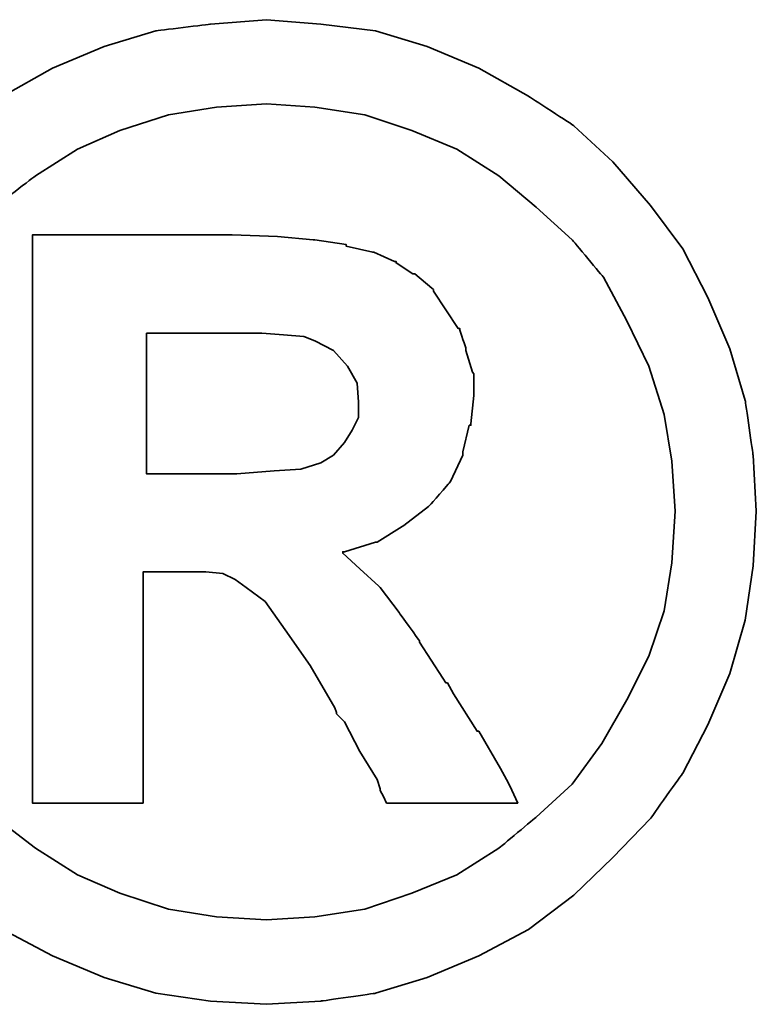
# Model space of a CAD drawing. Header units: millimetres. Extents: x 458 to 842, y 132 to 270.
# Tile 14 of 46: x 724.04 to 725.27, y 182.99 to 184.63. Entities that reach past the tile are written whole.
import ezdxf

# ---------------------------------------------------------------- set-up
doc = ezdxf.new("R2010")
doc.units = ezdxf.units.MM
doc.layers.add('DIM', color=4, linetype='CONTINUOUS')
doc.layers.add('layer 1', color=7, linetype='CONTINUOUS')

# ---------------------------------------------------------------- blocks, each defined once
blk = doc.blocks.new('TBI MOTION logo(完整正式版)')
at = {"layer": 'layer 1', "color": 22, "lineweight": 35}
for points, knots in [([(-91.89366, 20.43624), (-91.89366, 20.43624), (-91.91351, 20.77862), (-91.91351, 20.77862), (-91.91351, 20.77862), (-91.91351, 20.77862), (-91.96114, 21.11206), (-91.96114, 21.11206), (-91.96114, 21.11206), (-91.96114, 21.11206), (-92.05641, 21.42764), (-92.05641, 21.42764), (-92.05641, 21.42764), (-92.05641, 21.42764), (-92.18939, 21.74124), (-92.18939, 21.74124), (-92.18939, 21.74124), (-92.18939, 21.74124), (-92.34222, 22.03697), (-92.34222, 22.03697), (-92.34222, 22.03697), (-92.34222, 22.03697), (-92.5407, 22.30294), (-92.5407, 22.30294), (-92.5407, 22.30294), (-92.5407, 22.30294), (-92.76895, 22.5689), (-92.76895, 22.5689), (-92.76895, 22.5689), (-92.76895, 22.5689), (-93.00713, 22.78921), (-93.00713, 22.78921), (-93.00713, 22.78921), (-93.00713, 22.78921), (-93.285, 22.96982), (-93.285, 22.96982), (-93.285, 22.96982), (-93.285, 22.96982), (-93.58867, 23.14051), (-93.58867, 23.14051), (-93.58867, 23.14051), (-93.58867, 23.14051), (-93.90227, 23.2735), (-93.90227, 23.2735), (-93.90227, 23.2735), (-93.90227, 23.2735), (-94.21785, 23.36877), (-94.21785, 23.36877), (-94.21785, 23.36877), (-94.21785, 23.36877), (-94.55129, 23.40846), (-94.55129, 23.40846), (-94.55129, 23.40846), (-94.55129, 23.40846), (-94.88474, 23.43625), (-94.88474, 23.43625), (-94.88474, 23.43625), (-94.88474, 23.43625), (-95.22612, 23.40846), (-95.22612, 23.40846), (-95.22612, 23.40846), (-95.22612, 23.40846), (-95.55956, 23.36877), (-95.55956, 23.36877), (-95.55956, 23.36877), (-95.55956, 23.36877), (-95.87515, 23.2735), (-95.87515, 23.2735), (-95.87515, 23.2735), (-95.87515, 23.2735), (-96.18973, 23.14051), (-96.18973, 23.14051), (-96.18973, 23.14051), (-96.18973, 23.14051), (-96.4944, 22.96982), (-96.4944, 22.96982), (-96.4944, 22.96982), (-96.4944, 22.96982), (-96.77028, 22.78921), (-96.77028, 22.78921), (-96.77028, 22.78921), (-96.77028, 22.78921), (-97.00846, 22.5689), (-97.00846, 22.5689), (-97.00846, 22.5689), (-97.00846, 22.5689), (-97.23671, 22.30294), (-97.23671, 22.30294), (-97.23671, 22.30294), (-97.23671, 22.30294), (-97.43618, 22.03697), (-97.43618, 22.03697), (-97.43618, 22.03697), (-97.43618, 22.03697), (-97.58901, 21.74124), (-97.58901, 21.74124), (-97.58901, 21.74124), (-97.58901, 21.74124), (-97.72298, 21.42764), (-97.72298, 21.42764), (-97.72298, 21.42764), (-97.72298, 21.42764), (-97.81825, 21.11206), (-97.81825, 21.11206), (-97.81825, 21.11206), (-97.81825, 21.11206), (-97.86589, 20.77862), (-97.86589, 20.77862), (-97.86589, 20.77862), (-97.86589, 20.77862), (-97.88375, 20.43624), (-97.88375, 20.43624), (-97.88375, 20.43624), (-97.88375, 20.43624), (-97.86589, 20.1028), (-97.86589, 20.1028), (-97.86589, 20.1028), (-97.86589, 20.1028), (-97.81825, 19.77035), (-97.81825, 19.77035), (-97.81825, 19.77035), (-97.81825, 19.77035), (-97.72298, 19.44583), (-97.72298, 19.44583), (-97.72298, 19.44583), (-97.72298, 19.44583), (-97.58901, 19.13224), (-97.58901, 19.13224), (-97.58901, 19.13224), (-97.58901, 19.13224), (-97.43618, 18.83749), (-97.43618, 18.83749), (-97.43618, 18.83749), (-97.43618, 18.83749), (-97.23671, 18.55963), (-97.23671, 18.55963), (-97.23671, 18.55963), (-97.23671, 18.55963), (-97.00846, 18.32145), (-97.00846, 18.32145), (-97.00846, 18.32145), (-97.00846, 18.32145), (-96.77028, 18.0932), (-96.77028, 18.0932), (-96.77028, 18.0932), (-96.77028, 18.0932), (-96.4944, 17.88381), (-96.4944, 17.88381), (-96.4944, 17.88381), (-96.4944, 17.88381), (-96.18973, 17.72205), (-96.18973, 17.72205), (-96.18973, 17.72205), (-96.18973, 17.72205), (-95.87515, 17.58906), (-95.87515, 17.58906), (-95.87515, 17.58906), (-95.87515, 17.58906), (-95.55956, 17.4938), (-95.55956, 17.4938), (-95.55956, 17.4938), (-95.55956, 17.4938), (-95.22612, 17.44616), (-95.22612, 17.44616), (-95.22612, 17.44616), (-95.22612, 17.44616), (-94.88474, 17.42631), (-94.88474, 17.42631), (-94.88474, 17.42631), (-94.88474, 17.42631), (-94.55129, 17.44616), (-94.55129, 17.44616), (-94.55129, 17.44616), (-94.55129, 17.44616), (-94.21785, 17.4938), (-94.21785, 17.4938), (-94.21785, 17.4938), (-94.21785, 17.4938), (-93.90227, 17.58906), (-93.90227, 17.58906), (-93.90227, 17.58906), (-93.90227, 17.58906), (-93.58867, 17.72205), (-93.58867, 17.72205), (-93.58867, 17.72205), (-93.58867, 17.72205), (-93.285, 17.88381), (-93.285, 17.88381), (-93.285, 17.88381), (-93.285, 17.88381), (-93.00713, 18.0932), (-93.00713, 18.0932), (-93.00713, 18.0932), (-93.00713, 18.0932), (-92.76895, 18.32145), (-92.76895, 18.32145), (-92.76895, 18.32145), (-92.76895, 18.32145), (-92.5407, 18.55963), (-92.5407, 18.55963), (-92.5407, 18.55963), (-92.5407, 18.55963), (-92.34222, 18.83749), (-92.34222, 18.83749), (-92.34222, 18.83749), (-92.34222, 18.83749), (-92.18939, 19.13224), (-92.18939, 19.13224), (-92.18939, 19.13224), (-92.18939, 19.13224), (-92.05641, 19.44583), (-92.05641, 19.44583), (-92.05641, 19.44583), (-92.05641, 19.44583), (-91.96114, 19.77035), (-91.96114, 19.77035), (-91.96114, 19.77035), (-91.96114, 19.77035), (-91.91351, 20.1028), (-91.91351, 20.1028), (-91.91351, 20.1028), (-91.91351, 20.1028), (-91.89366, 20.43624), (-91.89366, 20.43624)], [0, 0, 0, 0, 0.0178571, 0.0178571, 0.0178571, 0.0178572, 0.0357143, 0.0357143, 0.0357143, 0.0357143, 0.0535714, 0.0535714, 0.0535714, 0.0535714, 0.0714286, 0.0714286, 0.0714286, 0.0714286, 0.0892857, 0.0892857, 0.0892857, 0.0892857, 0.1071429, 0.1071429, 0.1071429, 0.1071429, 0.125, 0.125, 0.125, 0.125, 0.1428571, 0.1428571, 0.1428571, 0.1428572, 0.1607143, 0.1607143, 0.1607143, 0.1607143, 0.1785714, 0.1785714, 0.1785714, 0.1785714, 0.1964286, 0.1964286, 0.1964286, 0.1964286, 0.2142857, 0.2142857, 0.2142857, 0.2142857, 0.2321429, 0.2321429, 0.2321429, 0.2321429, 0.25, 0.25, 0.25, 0.25, 0.2678571, 0.2678571, 0.2678571, 0.2678572, 0.2857143, 0.2857143, 0.2857143, 0.2857143, 0.3035714, 0.3035714, 0.3035714, 0.3035714, 0.3214286, 0.3214286, 0.3214286, 0.3214286, 0.3392857, 0.3392857, 0.3392857, 0.3392857, 0.3571429, 0.3571429, 0.3571429, 0.3571429, 0.375, 0.375, 0.375, 0.375, 0.3928571, 0.3928571, 0.3928571, 0.3928572, 0.4107143, 0.4107143, 0.4107143, 0.4107143, 0.4285714, 0.4285714, 0.4285714, 0.4285714, 0.4464286, 0.4464286, 0.4464286, 0.4464286, 0.4642857, 0.4642857, 0.4642857, 0.4642857, 0.4821429, 0.4821429, 0.4821429, 0.4821429, 0.5, 0.5, 0.5, 0.5, 0.5178571, 0.5178571, 0.5178571, 0.5178572, 0.5357143, 0.5357143, 0.5357143, 0.5357143, 0.5535714, 0.5535714, 0.5535714, 0.5535714, 0.5714286, 0.5714286, 0.5714286, 0.5714286, 0.5892857, 0.5892857, 0.5892857, 0.5892857, 0.6071429, 0.6071429, 0.6071429, 0.6071429, 0.625, 0.625, 0.625, 0.625, 0.6428571, 0.6428571, 0.6428571, 0.6428572, 0.6607143, 0.6607143, 0.6607143, 0.6607143, 0.6785714, 0.6785714, 0.6785714, 0.6785714, 0.6964286, 0.6964286, 0.6964286, 0.6964286, 0.7142857, 0.7142857, 0.7142857, 0.7142857, 0.7321429, 0.7321429, 0.7321429, 0.7321429, 0.75, 0.75, 0.75, 0.75, 0.7678571, 0.7678571, 0.7678571, 0.7678572, 0.7857143, 0.7857143, 0.7857143, 0.7857143, 0.8035714, 0.8035714, 0.8035714, 0.8035714, 0.8214286, 0.8214286, 0.8214286, 0.8214286, 0.8392857, 0.8392857, 0.8392857, 0.8392857, 0.8571429, 0.8571429, 0.8571429, 0.8571429, 0.875, 0.875, 0.875, 0.875, 0.8928571, 0.8928571, 0.8928571, 0.8928572, 0.9107143, 0.9107143, 0.9107143, 0.9107143, 0.9285714, 0.9285714, 0.9285714, 0.9285714, 0.9464286, 0.9464286, 0.9464286, 0.9464286, 0.9642857, 0.9642857, 0.9642857, 0.9642857, 0.9821429, 0.9821429, 0.9821429, 0.9821429, 1, 1, 1, 1]), ([(-92.38986, 20.43624), (-92.38986, 20.43624), (-92.40871, 20.74091), (-92.40871, 20.74091), (-92.40871, 20.74091), (-92.40871, 20.74091), (-92.45536, 21.02672), (-92.45536, 21.02672), (-92.45536, 21.02672), (-92.45536, 21.02672), (-92.55063, 21.32245), (-92.55063, 21.32245), (-92.55063, 21.32245), (-92.55063, 21.32245), (-92.68361, 21.59833), (-92.68361, 21.59833), (-92.68361, 21.59833), (-92.68361, 21.59833), (-92.82651, 21.86429), (-92.82651, 21.86429), (-92.82651, 21.86429), (-92.82651, 21.86429), (-93.01705, 22.09255), (-93.01705, 22.09255), (-93.01705, 22.09255), (-93.01705, 22.09255), (-93.23736, 22.29301), (-93.23736, 22.29301), (-93.23736, 22.29301), (-93.23736, 22.29301), (-93.46561, 22.48355), (-93.46561, 22.48355), (-93.46561, 22.48355), (-93.46561, 22.48355), (-93.72165, 22.6463), (-93.72165, 22.6463), (-93.72165, 22.6463), (-93.72165, 22.6463), (-93.99754, 22.75944), (-93.99754, 22.75944), (-93.99754, 22.75944), (-93.99754, 22.75944), (-94.28335, 22.85471), (-94.28335, 22.85471), (-94.28335, 22.85471), (-94.28335, 22.85471), (-94.589, 22.90234), (-94.589, 22.90234), (-94.589, 22.90234), (-94.589, 22.90234), (-94.88474, 22.92219), (-94.88474, 22.92219), (-94.88474, 22.92219), (-94.88474, 22.92219), (-95.1894, 22.90234), (-95.1894, 22.90234), (-95.1894, 22.90234), (-95.1894, 22.90234), (-95.48315, 22.85471), (-95.48315, 22.85471), (-95.48315, 22.85471), (-95.48315, 22.85471), (-95.77988, 22.75944), (-95.77988, 22.75944), (-95.77988, 22.75944), (-95.77988, 22.75944), (-96.03691, 22.6463), (-96.03691, 22.6463), (-96.03691, 22.6463), (-96.03691, 22.6463), (-96.29394, 22.48355), (-96.29394, 22.48355), (-96.29394, 22.48355), (-96.29394, 22.48355), (-96.54203, 22.29301), (-96.54203, 22.29301), (-96.54203, 22.29301), (-96.54203, 22.29301), (-96.75937, 22.09255), (-96.75937, 22.09255), (-96.75937, 22.09255), (-96.75937, 22.09255), (-96.9509, 21.86429), (-96.9509, 21.86429), (-96.9509, 21.86429), (-96.9509, 21.86429), (-97.0938, 21.59833), (-97.0938, 21.59833), (-97.0938, 21.59833), (-97.0938, 21.59833), (-97.21686, 21.32245), (-97.21686, 21.32245), (-97.21686, 21.32245), (-97.21686, 21.32245), (-97.32206, 21.02672), (-97.32206, 21.02672), (-97.32206, 21.02672), (-97.32206, 21.02672), (-97.36076, 20.74091), (-97.36076, 20.74091), (-97.36076, 20.74091), (-97.36076, 20.74091), (-97.37961, 20.43624), (-97.37961, 20.43624), (-97.37961, 20.43624), (-97.37961, 20.43624), (-97.36076, 20.12165), (-97.36076, 20.12165), (-97.36076, 20.12165), (-97.36076, 20.12165), (-97.32206, 19.82791), (-97.32206, 19.82791), (-97.32206, 19.82791), (-97.32206, 19.82791), (-97.21686, 19.55102), (-97.21686, 19.55102), (-97.21686, 19.55102), (-97.21686, 19.55102), (-97.0938, 19.28407), (-97.0938, 19.28407), (-97.0938, 19.28407), (-97.0938, 19.28407), (-96.94098, 19.01811), (-96.94098, 19.01811), (-96.94098, 19.01811), (-96.94098, 19.01811), (-96.75937, 18.77001), (-96.75937, 18.77001), (-96.75937, 18.77001), (-96.75937, 18.77001), (-96.54203, 18.56955), (-96.54203, 18.56955), (-96.54203, 18.56955), (-96.54203, 18.56955), (-96.29394, 18.37901), (-96.29394, 18.37901), (-96.29394, 18.37901), (-96.29394, 18.37901), (-96.03691, 18.21725), (-96.03691, 18.21725), (-96.03691, 18.21725), (-96.03691, 18.21725), (-95.77988, 18.10412), (-95.77988, 18.10412), (-95.77988, 18.10412), (-95.77988, 18.10412), (-95.48315, 18.00786), (-95.48315, 18.00786), (-95.48315, 18.00786), (-95.48315, 18.00786), (-95.1894, 17.96022), (-95.1894, 17.96022), (-95.1894, 17.96022), (-95.1894, 17.96022), (-94.88474, 17.94137), (-94.88474, 17.94137), (-94.88474, 17.94137), (-94.88474, 17.94137), (-94.589, 17.96022), (-94.589, 17.96022), (-94.589, 17.96022), (-94.589, 17.96022), (-94.28335, 18.00786), (-94.28335, 18.00786), (-94.28335, 18.00786), (-94.28335, 18.00786), (-93.99754, 18.10412), (-93.99754, 18.10412), (-93.99754, 18.10412), (-93.99754, 18.10412), (-93.72165, 18.21725), (-93.72165, 18.21725), (-93.72165, 18.21725), (-93.72165, 18.21725), (-93.46561, 18.37901), (-93.46561, 18.37901), (-93.46561, 18.37901), (-93.46561, 18.37901), (-93.23736, 18.56955), (-93.23736, 18.56955), (-93.23736, 18.56955), (-93.23736, 18.56955), (-93.01705, 18.77001), (-93.01705, 18.77001), (-93.01705, 18.77001), (-93.01705, 18.77001), (-92.83644, 19.01811), (-92.83644, 19.01811), (-92.83644, 19.01811), (-92.83644, 19.01811), (-92.68361, 19.28407), (-92.68361, 19.28407), (-92.68361, 19.28407), (-92.68361, 19.28407), (-92.55063, 19.55102), (-92.55063, 19.55102), (-92.55063, 19.55102), (-92.55063, 19.55102), (-92.45536, 19.82791), (-92.45536, 19.82791), (-92.45536, 19.82791), (-92.45536, 19.82791), (-92.40871, 20.12165), (-92.40871, 20.12165), (-92.40871, 20.12165), (-92.40871, 20.12165), (-92.38986, 20.43624), (-92.38986, 20.43624)], [0, 0, 0, 0, 0.0192308, 0.0192308, 0.0192308, 0.0192308, 0.0384615, 0.0384615, 0.0384615, 0.0384615, 0.0576923, 0.0576923, 0.0576923, 0.0576923, 0.0769231, 0.0769231, 0.0769231, 0.0769231, 0.0961538, 0.0961538, 0.0961538, 0.0961539, 0.1153846, 0.1153846, 0.1153846, 0.1153846, 0.1346154, 0.1346154, 0.1346154, 0.1346154, 0.1538462, 0.1538462, 0.1538462, 0.1538462, 0.1730769, 0.1730769, 0.1730769, 0.1730769, 0.1923077, 0.1923077, 0.1923077, 0.1923077, 0.2115385, 0.2115385, 0.2115385, 0.2115385, 0.2307692, 0.2307692, 0.2307692, 0.2307692, 0.25, 0.25, 0.25, 0.25, 0.2692308, 0.2692308, 0.2692308, 0.2692308, 0.2884615, 0.2884615, 0.2884615, 0.2884615, 0.3076923, 0.3076923, 0.3076923, 0.3076923, 0.3269231, 0.3269231, 0.3269231, 0.3269231, 0.3461538, 0.3461538, 0.3461538, 0.3461539, 0.3653846, 0.3653846, 0.3653846, 0.3653846, 0.3846154, 0.3846154, 0.3846154, 0.3846154, 0.4038462, 0.4038462, 0.4038462, 0.4038462, 0.4230769, 0.4230769, 0.4230769, 0.4230769, 0.4423077, 0.4423077, 0.4423077, 0.4423077, 0.4615385, 0.4615385, 0.4615385, 0.4615385, 0.4807692, 0.4807692, 0.4807692, 0.4807692, 0.5, 0.5, 0.5, 0.5, 0.5192308, 0.5192308, 0.5192308, 0.5192308, 0.5384615, 0.5384615, 0.5384615, 0.5384615, 0.5576923, 0.5576923, 0.5576923, 0.5576923, 0.5769231, 0.5769231, 0.5769231, 0.5769231, 0.5961538, 0.5961538, 0.5961538, 0.5961539, 0.6153846, 0.6153846, 0.6153846, 0.6153846, 0.6346154, 0.6346154, 0.6346154, 0.6346154, 0.6538462, 0.6538462, 0.6538462, 0.6538462, 0.6730769, 0.6730769, 0.6730769, 0.6730769, 0.6923077, 0.6923077, 0.6923077, 0.6923077, 0.7115385, 0.7115385, 0.7115385, 0.7115385, 0.7307692, 0.7307692, 0.7307692, 0.7307692, 0.75, 0.75, 0.75, 0.75, 0.7692308, 0.7692308, 0.7692308, 0.7692308, 0.7884615, 0.7884615, 0.7884615, 0.7884615, 0.8076923, 0.8076923, 0.8076923, 0.8076923, 0.8269231, 0.8269231, 0.8269231, 0.8269231, 0.8461538, 0.8461538, 0.8461538, 0.8461539, 0.8653846, 0.8653846, 0.8653846, 0.8653846, 0.8846154, 0.8846154, 0.8846154, 0.8846154, 0.9038462, 0.9038462, 0.9038462, 0.9038462, 0.9230769, 0.9230769, 0.9230769, 0.9230769, 0.9423077, 0.9423077, 0.9423077, 0.9423077, 0.9615385, 0.9615385, 0.9615385, 0.9615385, 0.9807692, 0.9807692, 0.9807692, 0.9807692, 1, 1, 1, 1]), ([(-96.31279, 18.7323), (-96.31279, 18.7323), (-96.31279, 18.77001), (-96.31279, 18.77001), (-96.31279, 18.77001), (-96.31279, 18.77001), (-96.31279, 18.87422), (-96.31279, 18.87422), (-96.31279, 18.87422), (-96.31279, 18.87422), (-96.31279, 19.04689), (-96.31279, 19.04689), (-96.31279, 19.04689), (-96.31279, 19.04689), (-96.31279, 19.25529), (-96.31279, 19.25529), (-96.31279, 19.25529), (-96.31279, 19.25529), (-96.31279, 19.5024), (-96.31279, 19.5024), (-96.31279, 19.5024), (-96.31279, 19.5024), (-96.31279, 19.77035), (-96.31279, 19.77035), (-96.31279, 19.77035), (-96.31279, 19.77035), (-96.31279, 20.37868), (-96.31279, 20.37868), (-96.31279, 20.37868), (-96.31279, 20.37868), (-96.31279, 20.98801), (-96.31279, 20.98801), (-96.31279, 20.98801), (-96.31279, 20.98801), (-96.31279, 21.27482), (-96.31279, 21.27482), (-96.31279, 21.27482), (-96.31279, 21.27482), (-96.31279, 21.52291), (-96.31279, 21.52291), (-96.31279, 21.52291), (-96.31279, 21.52291), (-96.31279, 21.75017), (-96.31279, 21.75017), (-96.31279, 21.75017), (-96.31279, 21.75017), (-96.31279, 21.90399), (-96.31279, 21.90399), (-96.31279, 21.90399), (-96.31279, 21.90399), (-96.31279, 22.0072), (-96.31279, 22.0072), (-96.31279, 22.0072), (-96.31279, 22.0072), (-96.31279, 22.04689), (-96.31279, 22.04689), (-96.31279, 22.04689), (-96.31279, 22.04689), (-96.31279, 22.12232), (-96.31279, 22.12232), (-96.31279, 22.12232), (-96.31279, 22.12232), (-96.2463, 22.12232), (-96.2463, 22.12232), (-96.2463, 22.12232), (-96.2463, 22.12232), (-96.22645, 22.12232), (-96.22645, 22.12232), (-96.22645, 22.12232), (-96.22645, 22.12232), (-96.18973, 22.12232), (-96.18973, 22.12232), (-96.18973, 22.12232), (-96.18973, 22.12232), (-96.05576, 22.12232), (-96.05576, 22.12232), (-96.05576, 22.12232), (-96.05576, 22.12232), (-95.87515, 22.12232), (-95.87515, 22.12232), (-95.87515, 22.12232), (-95.87515, 22.12232), (-95.66476, 22.12232), (-95.66476, 22.12232), (-95.66476, 22.12232), (-95.66476, 22.12232), (-95.44643, 22.12232), (-95.44643, 22.12232), (-95.44643, 22.12232), (-95.44643, 22.12232), (-95.27375, 22.12232), (-95.27375, 22.12232), (-95.27375, 22.12232), (-95.27375, 22.12232), (-95.15963, 22.12232), (-95.15963, 22.12232), (-95.15963, 22.12232), (-95.15963, 22.12232), (-95.12291, 22.12232), (-95.12291, 22.12232), (-95.12291, 22.12232), (-95.12291, 22.12232), (-95.10306, 22.12232), (-95.10306, 22.12232), (-95.10306, 22.12232), (-95.10306, 22.12232), (-95.09314, 22.12232), (-95.09314, 22.12232), (-95.09314, 22.12232), (-95.09314, 22.12232), (-94.81725, 22.1124), (-94.81725, 22.1124), (-94.81725, 22.1124), (-94.81725, 22.1124), (-94.59893, 22.09255), (-94.59893, 22.09255), (-94.59893, 22.09255), (-94.59893, 22.09255), (-94.589, 22.09255), (-94.589, 22.09255), (-94.589, 22.09255), (-94.589, 22.09255), (-94.39846, 22.06476), (-94.39846, 22.06476), (-94.39846, 22.06476), (-94.39846, 22.06476), (-94.39846, 22.05483), (-94.39846, 22.05483), (-94.39846, 22.05483), (-94.39846, 22.05483), (-94.23571, 22.01713), (-94.23571, 22.01713), (-94.23571, 22.01713), (-94.23571, 22.01713), (-94.22777, 22.01713), (-94.22777, 22.01713), (-94.22777, 22.01713), (-94.22777, 22.01713), (-94.10273, 21.96056), (-94.10273, 21.96056), (-94.10273, 21.96056), (-94.10273, 21.96056), (-94.09281, 21.96056), (-94.09281, 21.96056), (-94.09281, 21.96056), (-94.09281, 21.96056), (-94.09281, 21.95162), (-94.09281, 21.95162), (-94.09281, 21.95162), (-94.09281, 21.95162), (-93.9896, 21.88415), (-93.9896, 21.88415), (-93.9896, 21.88415), (-93.9896, 21.88415), (-93.97868, 21.88415), (-93.97868, 21.88415), (-93.97868, 21.88415), (-93.97868, 21.88415), (-93.87448, 21.79781), (-93.87448, 21.79781), (-93.87448, 21.79781), (-93.87448, 21.79781), (-93.86456, 21.78888), (-93.86456, 21.78888), (-93.86456, 21.78888), (-93.86456, 21.78888), (-93.86456, 21.77895), (-93.86456, 21.77895), (-93.86456, 21.77895), (-93.86456, 21.77895), (-93.78913, 21.66483), (-93.78913, 21.66483), (-93.78913, 21.66483), (-93.78913, 21.66483), (-93.71371, 21.5507), (-93.71371, 21.5507), (-93.71371, 21.5507), (-93.71371, 21.5507), (-93.7028, 21.5507), (-93.7028, 21.5507), (-93.7028, 21.5507), (-93.7028, 21.5507), (-93.7028, 21.54078), (-93.7028, 21.54078), (-93.7028, 21.54078), (-93.7028, 21.54078), (-93.66608, 21.42764), (-93.66608, 21.42764), (-93.66608, 21.42764), (-93.66608, 21.42764), (-93.66608, 21.41772), (-93.66608, 21.41772), (-93.66608, 21.41772), (-93.66608, 21.41772), (-93.62638, 21.28474), (-93.62638, 21.28474), (-93.62638, 21.28474), (-93.62638, 21.28474), (-93.61844, 21.27482), (-93.61844, 21.27482), (-93.61844, 21.27482), (-93.61844, 21.27482), (-93.61844, 21.14977), (-93.61844, 21.14977), (-93.61844, 21.14977), (-93.61844, 21.14977), (-93.61844, 21.14183), (-93.61844, 21.14183), (-93.61844, 21.14183), (-93.61844, 21.14183), (-93.6363, 20.96915), (-93.6363, 20.96915), (-93.6363, 20.96915), (-93.6363, 20.96915), (-93.6363, 20.96122), (-93.6363, 20.96122), (-93.6363, 20.96122), (-93.6363, 20.96122), (-93.64623, 20.96122), (-93.64623, 20.96122), (-93.64623, 20.96122), (-93.64623, 20.96122), (-93.68493, 20.79847), (-93.68493, 20.79847), (-93.68493, 20.79847), (-93.68493, 20.79847), (-93.68493, 20.78854), (-93.68493, 20.78854), (-93.68493, 20.78854), (-93.68493, 20.78854), (-93.68493, 20.77862), (-93.68493, 20.77862), (-93.68493, 20.77862), (-93.68493, 20.77862), (-93.76135, 20.61785), (-93.76135, 20.61785), (-93.76135, 20.61785), (-93.76135, 20.61785), (-93.76929, 20.60693), (-93.76929, 20.60693), (-93.76929, 20.60693), (-93.76929, 20.60693), (-93.8844, 20.47495), (-93.8844, 20.47495), (-93.8844, 20.47495), (-93.8844, 20.47495), (-93.89433, 20.46502), (-93.89433, 20.46502), (-93.89433, 20.46502), (-93.89433, 20.46502), (-94.04517, 20.34991), (-94.04517, 20.34991), (-94.04517, 20.34991), (-94.04517, 20.34991), (-94.05509, 20.34197), (-94.05509, 20.34197), (-94.05509, 20.34197), (-94.05509, 20.34197), (-94.20792, 20.2467), (-94.20792, 20.2467), (-94.20792, 20.2467), (-94.20792, 20.2467), (-94.21785, 20.2467), (-94.21785, 20.2467), (-94.21785, 20.2467), (-94.21785, 20.2467), (-94.40839, 20.18913), (-94.40839, 20.18913), (-94.40839, 20.18913), (-94.40839, 20.18913), (-94.41831, 20.18913), (-94.41831, 20.18913), (-94.41831, 20.18913), (-94.41831, 20.18913), (-94.41831, 20.17921), (-94.41831, 20.17921), (-94.41831, 20.17921), (-94.41831, 20.17921), (-94.31312, 20.08394), (-94.31312, 20.08394), (-94.31312, 20.08394), (-94.31312, 20.08394), (-94.198, 19.97875), (-94.198, 19.97875), (-94.198, 19.97875), (-94.198, 19.97875), (-94.18907, 19.97081), (-94.18907, 19.97081), (-94.18907, 19.97081), (-94.18907, 19.97081), (-94.07494, 19.81798), (-94.07494, 19.81798), (-94.07494, 19.81798), (-94.07494, 19.81798), (-93.9499, 19.6453), (-93.9499, 19.6453), (-93.9499, 19.6453), (-93.9499, 19.6453), (-93.9499, 19.63736), (-93.9499, 19.63736), (-93.9499, 19.63736), (-93.9499, 19.63736), (-93.80799, 19.41705), (-93.80799, 19.41705), (-93.80799, 19.41705), (-93.80799, 19.41705), (-93.78913, 19.38828), (-93.78913, 19.38828), (-93.78913, 19.38828), (-93.78913, 19.38828), (-93.77921, 19.38828), (-93.77921, 19.38828), (-93.77921, 19.38828), (-93.77921, 19.38828), (-93.7415, 19.32178), (-93.7415, 19.32178), (-93.7415, 19.32178), (-93.7415, 19.32178), (-93.59859, 19.09353), (-93.59859, 19.09353), (-93.59859, 19.09353), (-93.59859, 19.09353), (-93.58867, 19.09353), (-93.58867, 19.09353), (-93.58867, 19.09353), (-93.58867, 19.09353), (-93.45569, 18.86528), (-93.45569, 18.86528), (-93.45569, 18.86528), (-93.45569, 18.86528), (-93.41798, 18.7978), (-93.41798, 18.7978), (-93.41798, 18.7978), (-93.41798, 18.7978), (-93.39813, 18.76009), (-93.39813, 18.76009), (-93.39813, 18.76009), (-93.39813, 18.76009), (-93.3505, 18.6549), (-93.3505, 18.6549), (-93.3505, 18.6549), (-93.3505, 18.6549), (-93.45569, 18.6549), (-93.45569, 18.6549), (-93.45569, 18.6549), (-93.45569, 18.6549), (-93.47454, 18.6549), (-93.47454, 18.6549), (-93.47454, 18.6549), (-93.47454, 18.6549), (-93.56088, 18.6549), (-93.56088, 18.6549), (-93.56088, 18.6549), (-93.56088, 18.6549), (-93.78913, 18.6549), (-93.78913, 18.6549), (-93.78913, 18.6549), (-93.78913, 18.6549), (-94.01738, 18.6549), (-94.01738, 18.6549), (-94.01738, 18.6549), (-94.01738, 18.6549), (-94.09281, 18.6549), (-94.09281, 18.6549), (-94.09281, 18.6549), (-94.09281, 18.6549), (-94.11265, 18.6549), (-94.11265, 18.6549), (-94.11265, 18.6549), (-94.11265, 18.6549), (-94.15036, 18.6549), (-94.15036, 18.6549), (-94.15036, 18.6549), (-94.15036, 18.6549), (-94.17021, 18.69459), (-94.17021, 18.69459), (-94.17021, 18.69459), (-94.17021, 18.69459), (-94.18907, 18.7323), (-94.18907, 18.7323), (-94.18907, 18.7323), (-94.18907, 18.7323), (-94.18907, 18.74223), (-94.18907, 18.74223), (-94.18907, 18.74223), (-94.18907, 18.74223), (-94.20792, 18.7978), (-94.20792, 18.7978), (-94.20792, 18.7978), (-94.20792, 18.7978), (-94.31312, 18.97048), (-94.31312, 18.97048), (-94.31312, 18.97048), (-94.31312, 18.97048), (-94.40839, 19.1501), (-94.40839, 19.1501), (-94.40839, 19.1501), (-94.40839, 19.1501), (-94.4461, 19.1888), (-94.4461, 19.1888), (-94.4461, 19.1888), (-94.4461, 19.1888), (-94.45602, 19.19873), (-94.45602, 19.19873), (-94.45602, 19.19873), (-94.45602, 19.19873), (-94.45602, 19.20766), (-94.45602, 19.20766), (-94.45602, 19.20766), (-94.45602, 19.20766), (-94.46595, 19.23644), (-94.46595, 19.23644), (-94.46595, 19.23644), (-94.46595, 19.23644), (-94.61679, 19.49347), (-94.61679, 19.49347), (-94.61679, 19.49347), (-94.61679, 19.49347), (-94.76962, 19.7118), (-94.76962, 19.7118), (-94.76962, 19.7118), (-94.76962, 19.7118), (-94.89268, 19.88447), (-94.89268, 19.88447), (-94.89268, 19.88447), (-94.89268, 19.88447), (-95.00779, 19.97081), (-95.00779, 19.97081), (-95.00779, 19.97081), (-95.00779, 19.97081), (-95.07528, 20.01845), (-95.07528, 20.01845), (-95.07528, 20.01845), (-95.07528, 20.01845), (-95.1507, 20.05616), (-95.1507, 20.05616), (-95.1507, 20.05616), (-95.1507, 20.05616), (-95.2549, 20.06608), (-95.2549, 20.06608), (-95.2549, 20.06608), (-95.2549, 20.06608), (-95.38887, 20.06608), (-95.38887, 20.06608), (-95.38887, 20.06608), (-95.38887, 20.06608), (-95.40872, 20.06608), (-95.40872, 20.06608), (-95.40872, 20.06608), (-95.40872, 20.06608), (-95.42658, 20.06608), (-95.42658, 20.06608), (-95.42658, 20.06608), (-95.42658, 20.06608), (-95.5417, 20.06608), (-95.5417, 20.06608), (-95.5417, 20.06608), (-95.5417, 20.06608), (-95.63697, 20.06608), (-95.63697, 20.06608), (-95.63697, 20.06608), (-95.63697, 20.06608), (-95.63697, 19.99761), (-95.63697, 19.99761), (-95.63697, 19.99761), (-95.63697, 19.99761), (-95.63697, 19.92318), (-95.63697, 19.92318), (-95.63697, 19.92318), (-95.63697, 19.92318), (-95.63697, 19.69294), (-95.63697, 19.69294), (-95.63697, 19.69294), (-95.63697, 19.69294), (-95.63697, 19.44583), (-95.63697, 19.44583), (-95.63697, 19.44583), (-95.63697, 19.44583), (-95.63697, 19.17888), (-95.63697, 19.17888), (-95.63697, 19.17888), (-95.63697, 19.17888), (-95.63697, 18.96055), (-95.63697, 18.96055), (-95.63697, 18.96055), (-95.63697, 18.96055), (-95.63697, 18.87422), (-95.63697, 18.87422), (-95.63697, 18.87422), (-95.63697, 18.87422), (-95.63697, 18.80773), (-95.63697, 18.80773), (-95.63697, 18.80773), (-95.63697, 18.80773), (-95.63697, 18.75017), (-95.63697, 18.75017), (-95.63697, 18.75017), (-95.63697, 18.75017), (-95.63697, 18.7323), (-95.63697, 18.7323), (-95.63697, 18.7323), (-95.63697, 18.7323), (-95.63697, 18.6549), (-95.63697, 18.6549), (-95.63697, 18.6549), (-95.63697, 18.6549), (-95.70247, 18.6549), (-95.70247, 18.6549), (-95.70247, 18.6549), (-95.70247, 18.6549), (-95.72232, 18.6549), (-95.72232, 18.6549), (-95.72232, 18.6549), (-95.72232, 18.6549), (-95.77988, 18.6549), (-95.77988, 18.6549), (-95.77988, 18.6549), (-95.77988, 18.6549), (-95.97835, 18.6549), (-95.97835, 18.6549), (-95.97835, 18.6549), (-95.97835, 18.6549), (-96.15103, 18.6549), (-96.15103, 18.6549), (-96.15103, 18.6549), (-96.15103, 18.6549), (-96.2076, 18.6549), (-96.2076, 18.6549), (-96.2076, 18.6549), (-96.2076, 18.6549), (-96.2463, 18.6549), (-96.2463, 18.6549), (-96.2463, 18.6549), (-96.2463, 18.6549), (-96.31279, 18.6549), (-96.31279, 18.6549), (-96.31279, 18.6549), (-96.31279, 18.6549), (-96.31279, 18.7323), (-96.31279, 18.7323)], [0, 0, 0, 0, 0.0074074, 0.0074074, 0.0074074, 0.0074074, 0.0148148, 0.0148148, 0.0148148, 0.0148148, 0.0222222, 0.0222222, 0.0222222, 0.0222222, 0.0296296, 0.0296296, 0.0296296, 0.0296296, 0.037037, 0.037037, 0.037037, 0.037037, 0.0444444, 0.0444444, 0.0444444, 0.0444445, 0.0518519, 0.0518519, 0.0518519, 0.0518519, 0.0592593, 0.0592593, 0.0592593, 0.0592593, 0.0666667, 0.0666667, 0.0666667, 0.0666667, 0.0740741, 0.0740741, 0.0740741, 0.0740741, 0.0814815, 0.0814815, 0.0814815, 0.0814815, 0.0888889, 0.0888889, 0.0888889, 0.0888889, 0.0962963, 0.0962963, 0.0962963, 0.0962963, 0.1037037, 0.1037037, 0.1037037, 0.1037037, 0.1111111, 0.1111111, 0.1111111, 0.1111111, 0.1185185, 0.1185185, 0.1185185, 0.1185185, 0.1259259, 0.1259259, 0.1259259, 0.1259259, 0.1333333, 0.1333333, 0.1333333, 0.1333333, 0.1407407, 0.1407407, 0.1407407, 0.1407408, 0.1481481, 0.1481481, 0.1481481, 0.1481482, 0.1555556, 0.1555556, 0.1555556, 0.1555556, 0.162963, 0.162963, 0.162963, 0.162963, 0.1703704, 0.1703704, 0.1703704, 0.1703704, 0.1777778, 0.1777778, 0.1777778, 0.1777778, 0.1851852, 0.1851852, 0.1851852, 0.1851852, 0.1925926, 0.1925926, 0.1925926, 0.1925926, 0.2, 0.2, 0.2, 0.2, 0.2074074, 0.2074074, 0.2074074, 0.2074074, 0.2148148, 0.2148148, 0.2148148, 0.2148148, 0.2222222, 0.2222222, 0.2222222, 0.2222222, 0.2296296, 0.2296296, 0.2296296, 0.2296296, 0.237037, 0.237037, 0.237037, 0.237037, 0.2444444, 0.2444444, 0.2444444, 0.2444445, 0.2518519, 0.2518519, 0.2518519, 0.2518519, 0.2592593, 0.2592593, 0.2592593, 0.2592593, 0.2666667, 0.2666667, 0.2666667, 0.2666667, 0.2740741, 0.2740741, 0.2740741, 0.2740741, 0.2814815, 0.2814815, 0.2814815, 0.2814815, 0.2888889, 0.2888889, 0.2888889, 0.2888889, 0.2962963, 0.2962963, 0.2962963, 0.2962963, 0.3037037, 0.3037037, 0.3037037, 0.3037037, 0.3111111, 0.3111111, 0.3111111, 0.3111111, 0.3185185, 0.3185185, 0.3185185, 0.3185185, 0.3259259, 0.3259259, 0.3259259, 0.3259259, 0.3333333, 0.3333333, 0.3333333, 0.3333333, 0.3407407, 0.3407407, 0.3407407, 0.3407408, 0.3481481, 0.3481481, 0.3481481, 0.3481482, 0.3555556, 0.3555556, 0.3555556, 0.3555556, 0.362963, 0.362963, 0.362963, 0.362963, 0.3703704, 0.3703704, 0.3703704, 0.3703704, 0.3777778, 0.3777778, 0.3777778, 0.3777778, 0.3851852, 0.3851852, 0.3851852, 0.3851852, 0.3925926, 0.3925926, 0.3925926, 0.3925926, 0.4, 0.4, 0.4, 0.4, 0.4074074, 0.4074074, 0.4074074, 0.4074074, 0.4148148, 0.4148148, 0.4148148, 0.4148148, 0.4222222, 0.4222222, 0.4222222, 0.4222222, 0.4296296, 0.4296296, 0.4296296, 0.4296296, 0.437037, 0.437037, 0.437037, 0.437037, 0.4444444, 0.4444444, 0.4444444, 0.4444445, 0.4518519, 0.4518519, 0.4518519, 0.4518519, 0.4592593, 0.4592593, 0.4592593, 0.4592593, 0.4666667, 0.4666667, 0.4666667, 0.4666667, 0.4740741, 0.4740741, 0.4740741, 0.4740741, 0.4814815, 0.4814815, 0.4814815, 0.4814815, 0.4888889, 0.4888889, 0.4888889, 0.4888889, 0.4962963, 0.4962963, 0.4962963, 0.4962963, 0.5037037, 0.5037037, 0.5037037, 0.5037037, 0.5111111, 0.5111111, 0.5111111, 0.5111111, 0.5185185, 0.5185185, 0.5185185, 0.5185185, 0.5259259, 0.5259259, 0.5259259, 0.5259259, 0.5333333, 0.5333333, 0.5333333, 0.5333333, 0.5407407, 0.5407407, 0.5407407, 0.5407408, 0.5481481, 0.5481481, 0.5481481, 0.5481482, 0.5555556, 0.5555556, 0.5555556, 0.5555556, 0.562963, 0.562963, 0.562963, 0.562963, 0.5703704, 0.5703704, 0.5703704, 0.5703704, 0.5777778, 0.5777778, 0.5777778, 0.5777778, 0.5851852, 0.5851852, 0.5851852, 0.5851852, 0.5925926, 0.5925926, 0.5925926, 0.5925926, 0.6, 0.6, 0.6, 0.6, 0.6074074, 0.6074074, 0.6074074, 0.6074074, 0.6148148, 0.6148148, 0.6148148, 0.6148148, 0.6222222, 0.6222222, 0.6222222, 0.6222222, 0.6296296, 0.6296296, 0.6296296, 0.6296296, 0.637037, 0.637037, 0.637037, 0.637037, 0.6444444, 0.6444444, 0.6444444, 0.6444445, 0.6518519, 0.6518519, 0.6518519, 0.6518519, 0.6592593, 0.6592593, 0.6592593, 0.6592593, 0.6666667, 0.6666667, 0.6666667, 0.6666667, 0.6740741, 0.6740741, 0.6740741, 0.6740741, 0.6814815, 0.6814815, 0.6814815, 0.6814815, 0.6888889, 0.6888889, 0.6888889, 0.6888889, 0.6962963, 0.6962963, 0.6962963, 0.6962963, 0.7037037, 0.7037037, 0.7037037, 0.7037037, 0.7111111, 0.7111111, 0.7111111, 0.7111111, 0.7185185, 0.7185185, 0.7185185, 0.7185185, 0.7259259, 0.7259259, 0.7259259, 0.7259259, 0.7333333, 0.7333333, 0.7333333, 0.7333333, 0.7407407, 0.7407407, 0.7407407, 0.7407408, 0.7481481, 0.7481481, 0.7481481, 0.7481482, 0.7555556, 0.7555556, 0.7555556, 0.7555556, 0.762963, 0.762963, 0.762963, 0.762963, 0.7703704, 0.7703704, 0.7703704, 0.7703704, 0.7777778, 0.7777778, 0.7777778, 0.7777778, 0.7851852, 0.7851852, 0.7851852, 0.7851852, 0.7925926, 0.7925926, 0.7925926, 0.7925926, 0.8, 0.8, 0.8, 0.8, 0.8074074, 0.8074074, 0.8074074, 0.8074074, 0.8148148, 0.8148148, 0.8148148, 0.8148148, 0.8222222, 0.8222222, 0.8222222, 0.8222222, 0.8296296, 0.8296296, 0.8296296, 0.8296296, 0.837037, 0.837037, 0.837037, 0.837037, 0.8444444, 0.8444444, 0.8444444, 0.8444445, 0.8518519, 0.8518519, 0.8518519, 0.8518519, 0.8592593, 0.8592593, 0.8592593, 0.8592593, 0.8666667, 0.8666667, 0.8666667, 0.8666667, 0.8740741, 0.8740741, 0.8740741, 0.8740741, 0.8814815, 0.8814815, 0.8814815, 0.8814815, 0.8888889, 0.8888889, 0.8888889, 0.8888889, 0.8962963, 0.8962963, 0.8962963, 0.8962963, 0.9037037, 0.9037037, 0.9037037, 0.9037037, 0.9111111, 0.9111111, 0.9111111, 0.9111111, 0.9185185, 0.9185185, 0.9185185, 0.9185185, 0.9259259, 0.9259259, 0.9259259, 0.9259259, 0.9333333, 0.9333333, 0.9333333, 0.9333333, 0.9407407, 0.9407407, 0.9407407, 0.9407408, 0.9481481, 0.9481481, 0.9481481, 0.9481482, 0.9555556, 0.9555556, 0.9555556, 0.9555556, 0.962963, 0.962963, 0.962963, 0.962963, 0.9703704, 0.9703704, 0.9703704, 0.9703704, 0.9777778, 0.9777778, 0.9777778, 0.9777778, 0.9851852, 0.9851852, 0.9851852, 0.9851852, 0.9925926, 0.9925926, 0.9925926, 0.9925926, 1, 1, 1, 1]), ([(-95.61712, 21.52291), (-95.61712, 21.52291), (-95.61712, 21.44551), (-95.61712, 21.44551), (-95.61712, 21.44551), (-95.61712, 21.44551), (-95.61712, 21.27482), (-95.61712, 21.27482), (-95.61712, 21.27482), (-95.61712, 21.27482), (-95.61712, 21.08328), (-95.61712, 21.08328), (-95.61712, 21.08328), (-95.61712, 21.08328), (-95.61712, 20.91358), (-95.61712, 20.91358), (-95.61712, 20.91358), (-95.61712, 20.91358), (-95.61712, 20.74091), (-95.61712, 20.74091), (-95.61712, 20.74091), (-95.61712, 20.74091), (-95.61712, 20.66449), (-95.61712, 20.66449), (-95.61712, 20.66449), (-95.61712, 20.66449), (-95.59926, 20.66449), (-95.59926, 20.66449), (-95.59926, 20.66449), (-95.59926, 20.66449), (-95.38887, 20.66449), (-95.38887, 20.66449), (-95.38887, 20.66449), (-95.38887, 20.66449), (-95.15963, 20.66449), (-95.15963, 20.66449), (-95.15963, 20.66449), (-95.15963, 20.66449), (-95.08421, 20.66449), (-95.08421, 20.66449), (-95.08421, 20.66449), (-95.08421, 20.66449), (-95.06535, 20.66449), (-95.06535, 20.66449), (-95.06535, 20.66449), (-95.06535, 20.66449), (-94.8371, 20.68335), (-94.8371, 20.68335), (-94.8371, 20.68335), (-94.8371, 20.68335), (-94.67435, 20.69327), (-94.67435, 20.69327), (-94.67435, 20.69327), (-94.67435, 20.69327), (-94.55129, 20.73098), (-94.55129, 20.73098), (-94.55129, 20.73098), (-94.55129, 20.73098), (-94.47389, 20.77862), (-94.47389, 20.77862), (-94.47389, 20.77862), (-94.47389, 20.77862), (-94.40839, 20.85503), (-94.40839, 20.85503), (-94.40839, 20.85503), (-94.40839, 20.85503), (-94.36075, 20.93145), (-94.36075, 20.93145), (-94.36075, 20.93145), (-94.36075, 20.93145), (-94.32304, 21.00885), (-94.32304, 21.00885), (-94.32304, 21.00885), (-94.32304, 21.00885), (-94.32304, 21.10214), (-94.32304, 21.10214), (-94.32304, 21.10214), (-94.32304, 21.10214), (-94.33098, 21.21726), (-94.33098, 21.21726), (-94.33098, 21.21726), (-94.33098, 21.21726), (-94.38854, 21.32245), (-94.38854, 21.32245), (-94.38854, 21.32245), (-94.38854, 21.32245), (-94.47389, 21.41772), (-94.47389, 21.41772), (-94.47389, 21.41772), (-94.47389, 21.41772), (-94.589, 21.47528), (-94.589, 21.47528), (-94.589, 21.47528), (-94.589, 21.47528), (-94.65549, 21.50306), (-94.65549, 21.50306), (-94.65549, 21.50306), (-94.65549, 21.50306), (-94.77954, 21.51299), (-94.77954, 21.51299), (-94.77954, 21.51299), (-94.77954, 21.51299), (-94.91252, 21.52291), (-94.91252, 21.52291), (-94.91252, 21.52291), (-94.91252, 21.52291), (-95.10306, 21.52291), (-95.10306, 21.52291), (-95.10306, 21.52291), (-95.10306, 21.52291), (-95.12291, 21.52291), (-95.12291, 21.52291), (-95.12291, 21.52291), (-95.12291, 21.52291), (-95.19833, 21.52291), (-95.19833, 21.52291), (-95.19833, 21.52291), (-95.19833, 21.52291), (-95.40872, 21.52291), (-95.40872, 21.52291), (-95.40872, 21.52291), (-95.40872, 21.52291), (-95.59926, 21.52291), (-95.59926, 21.52291), (-95.59926, 21.52291), (-95.59926, 21.52291), (-95.61712, 21.52291), (-95.61712, 21.52291)], [0, 0, 0, 0, 0.03125, 0.03125, 0.03125, 0.03125, 0.0625, 0.0625, 0.0625, 0.0625, 0.09375, 0.09375, 0.09375, 0.09375, 0.125, 0.125, 0.125, 0.125, 0.15625, 0.15625, 0.15625, 0.15625, 0.1875, 0.1875, 0.1875, 0.1875, 0.21875, 0.21875, 0.21875, 0.21875, 0.25, 0.25, 0.25, 0.25, 0.28125, 0.28125, 0.28125, 0.28125, 0.3125, 0.3125, 0.3125, 0.3125, 0.34375, 0.34375, 0.34375, 0.34375, 0.375, 0.375, 0.375, 0.375, 0.40625, 0.40625, 0.40625, 0.40625, 0.4375, 0.4375, 0.4375, 0.4375, 0.46875, 0.46875, 0.46875, 0.46875, 0.5, 0.5, 0.5, 0.5, 0.53125, 0.53125, 0.53125, 0.53125, 0.5625, 0.5625, 0.5625, 0.5625, 0.59375, 0.59375, 0.59375, 0.59375, 0.625, 0.625, 0.625, 0.625, 0.65625, 0.65625, 0.65625, 0.65625, 0.6875, 0.6875, 0.6875, 0.6875, 0.71875, 0.71875, 0.71875, 0.71875, 0.75, 0.75, 0.75, 0.75, 0.78125, 0.78125, 0.78125, 0.78125, 0.8125, 0.8125, 0.8125, 0.8125, 0.84375, 0.84375, 0.84375, 0.84375, 0.875, 0.875, 0.875, 0.875, 0.90625, 0.90625, 0.90625, 0.90625, 0.9375, 0.9375, 0.9375, 0.9375, 0.96875, 0.96875, 0.96875, 0.96875, 1, 1, 1, 1])]:
    blk.add_open_spline(points, degree=3, knots=knots, dxfattribs=at)

msp = doc.modelspace()

# ---------------------------------------------------------------- block references
at = {"layer": 'DIM', "color": 7, "xscale": 0.2736514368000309, "yscale": 0.2736514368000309, "zscale": 0.2736514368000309}
msp.add_blockref('TBI MOTION logo(完整正式版)', (750.4149, 178.2173), dxfattribs=at)

doc.saveas('drawing.dxf')
